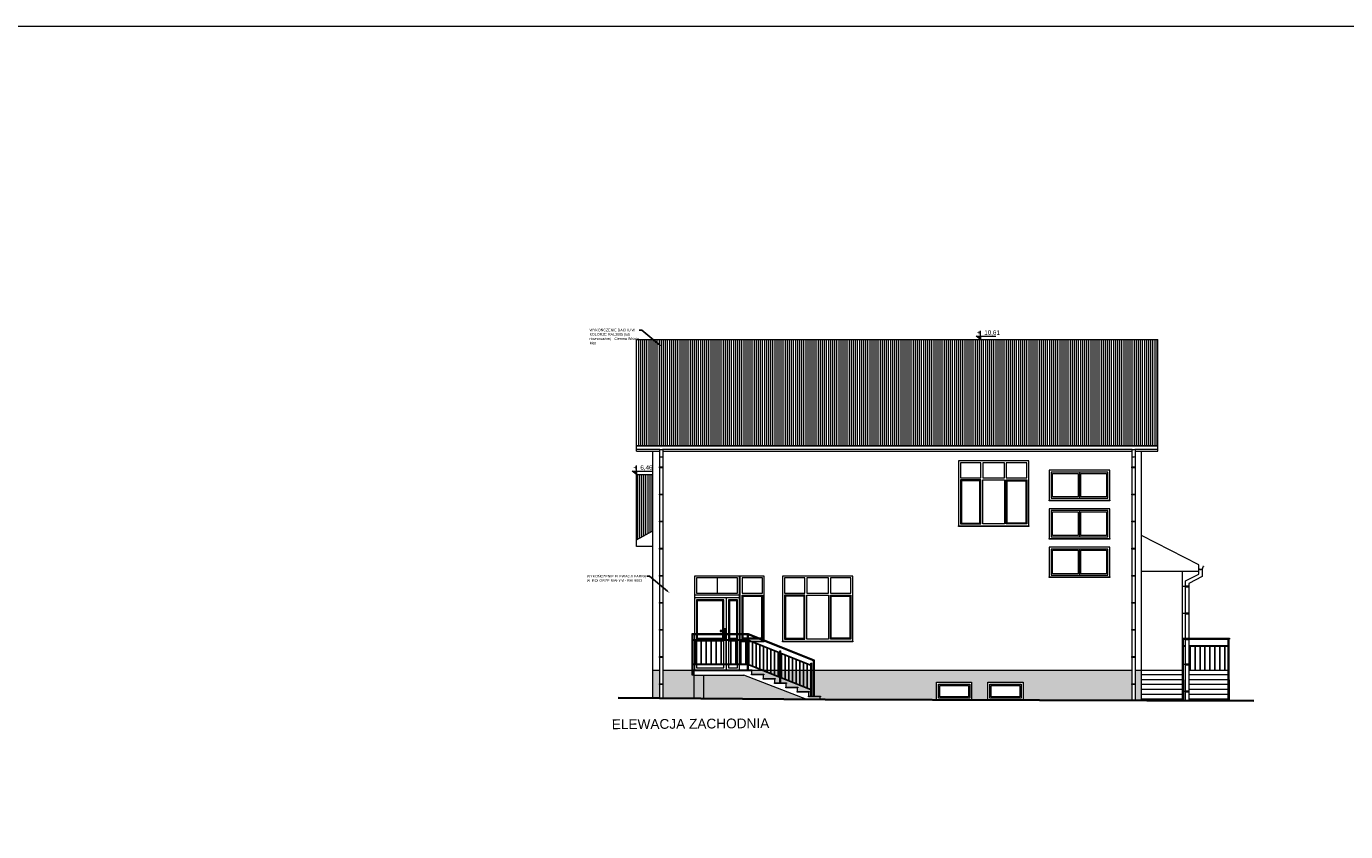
# Model space of a CAD drawing. Header units: millimetres. Extents: x 6506 to 39690, y 4581 to 25261.
# Tile 23 of 27: x 12699 to 16755, y 22785 to 25261. Entities that reach past the tile are written whole.
import ezdxf
from ezdxf import colors
from ezdxf.entities.mleader import LeaderData, LeaderLine
from ezdxf.enums import TextEntityAlignment as Align
from ezdxf.math import Vec2, Vec3

# ---------------------------------------------------------------- set-up
doc = ezdxf.new("R2010")
doc.units = ezdxf.units.MM
doc.layers.get('0').update_dxf_attribs({"color": 251, "lineweight": 5})
doc.layers.add('000_HATCH', color=251, linetype='Continuous', lineweight=5, transparency=0.5)
for name, color, linetype, lineweight in [('A_KONST_ISTNIEJĄCE', 251, 'Continuous', 5), ('A_OPISY', 251, 'Continuous', 5), ('A_RYNNY', 251, 'Continuous', 5), ('A_WIDOK', 251, 'Continuous', 5)]:
    doc.layers.add(name, color=color, linetype=linetype, lineweight=lineweight)
doc.styles.add('APLUS', font='arial.ttf', dxfattribs={"width": 0.6})
doc.styles.get("Standard").update_dxf_attribs({"font": 'arial.ttf'})

# ---------------------------------------------------------------- blocks, each defined once
blk = doc.blocks.new('*U28')
at = {"layer": 'A_WIDOK', "ltscale": 2}
for p, q in [((8.9, 0), (8.9, -73)), ((9.9, 0), (9.9, -73))]:
    blk.add_line(p, q, dxfattribs=at)
blk = doc.blocks.new('*U29')
at = {"layer": 'A_WIDOK', "color": 0, "linetype": 'ByBlock', "lineweight": -2, "transparency": 16777216, "rotation": 180}
for p in [(16219.4, 20401.2), (16234.7, 20401.2), (16250, 20401.2), (16265.3, 20401.2), (16280.6, 20401.2), (16295.9, 20401.2), (16311.2, 20401.2), (16326.5, 20401.2), (16341.8, 20401.2), (16357.1, 20401.2), (16372.4, 20401.2)]:
    blk.add_blockref('*U28', p, dxfattribs=at)
blk = doc.blocks.new('*U30')
at = {"layer": 'A_WIDOK', "ltscale": 2}
for p, q in [((0, 0), (-27.1, -67.8)), ((1.1, 0), (-26, -67.8))]:
    blk.add_line(p, q, dxfattribs=at)
blk = doc.blocks.new('*U31')
at = {"layer": 'A_WIDOK', "color": 0, "linetype": 'ByBlock', "lineweight": -2, "transparency": 16777216, "rotation": 21.81191494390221}
for p in [(11944.5, 20405.6), (11843.6, 20365.3), (11854.8, 20369.7), (11866.1, 20374.2), (11877.3, 20378.7), (11888.5, 20383.2), (11899.7, 20387.7), (11910.9, 20392.2), (11922.1, 20396.7), (11933.3, 20401.2), (11753.9, 20329.4), (11765.1, 20333.8), (11776.4, 20338.3), (11787.6, 20342.8), (11798.8, 20347.3), (11810, 20351.8), (11821.2, 20356.3), (11832.4, 20360.8)]:
    blk.add_blockref('*U30', p, dxfattribs=at)
blk = doc.blocks.new('*U5')
blk.add_hatch(color=256).paths.add_polyline_path([(0, 0.153), (-0.198, 0.153), (0, 0)])
blk.add_line((0, 0.153), (0, 0.4))
blk.add_lwpolyline([(0, 0.153), (0, 0), (-0.198, 0.153), (0.685, 0.153)])
at = {"style": 'APLUS', "width": 0.8}
blk.add_attdef('%%P_0.00', text='', height=0.2, dxfattribs=at).set_placement((-0.146, 0.153), align=Align.BOTTOM_LEFT)

msp = doc.modelspace()

# ---------------------------------------------------------------- hatches: boundary and pattern name
at = {"layer": '000_HATCH', "ltscale": 2}
h = msp.add_hatch(dxfattribs=at)
h.set_pattern_fill('ANSI31', color=256, scale=2, angle=45)
h.set_pattern_definition([(90, (-3039.768, -2375.465), (-6.35, 0), [])])
h.paths.add_polyline_path([(16177.7, 24297.8), (14574.7, 24297.8), (14574.7, 23971.8), (16177.7, 23971.8)])
h = msp.add_hatch(dxfattribs=at)
h.set_pattern_fill('ANSI31', color=256, scale=2, angle=45)
h.set_pattern_definition([(90, (-2839.768, -2375.465), (-6.35, 0), [])])
h.paths.add_polyline_path([(14624.7, 23883), (14574.7, 23883), (14574.7, 23682), (14624.7, 23709.5)])
h = msp.add_hatch(dxfattribs=at)
h.set_pattern_fill('AR-SAND', color=256, scale=0.2)
h.set_pattern_definition([(37.5, (-3039.768, -2075.465), (-0.3200063, 9.7882647), [0, -7.7216, 0, -8.636, 0, -8.255]), (7.5, (-3039.768, -2075.465), (8.9904657, 14.336502), [0, -4.1656, 0, -6.9596, 0, -2.667]), (327.5, (-3046.016, -2075.465), (15.8198474, 0.0287437), [0, -2.54, 0, -9.144, 0, -11.938]), (317.5, (-3046.016, -2075.465), (15.271129, 4.4585865), [0, -1.27, 0, -5.9944, 0, -6.858])])
h.paths.add_polyline_path([(16127.7, 23282), (16107.5, 23282), (16107.5, 23188.1), (16127.7, 23188)])
h.paths.add_polyline_path([(16097.5, 23282), (15121.7, 23282), (15121.7, 23202), (15140.7, 23202), (15140.7, 23200), (15138.7, 23200), (15138.7, 23191.1), (15154.7, 23191), (15497.1, 23190), (15497.1, 23244.3), (15605.1, 23244.3), (15605.1, 23189.6), (15655.1, 23189.5), (15655.1, 23244.3), (15763.1, 23244.3), (15763.1, 23189.1), (16097.5, 23188.1)])
h.paths.add_polyline_path([(14904.8, 23266), (14780.7, 23266), (14780.7, 23194.4), (15097.9, 23191.5)])
h.paths.add_polyline_path([(14780.7, 23266), (14750.7, 23266), (14750.7, 23194.7), (14780.7, 23194.4)])
h.paths.add_polyline_path([(14750.7, 23266), (14750.7, 23281), (14749.2, 23281), (14749.2, 23266), (14746.2, 23266), (14746.2, 23282), (14655.7, 23282), (14655.7, 23195.5), (14750.7, 23194.7)])
h.paths.add_polyline_path([(14645.7, 23282), (14624.7, 23282), (14624.7, 23195.8), (14645.7, 23195.6)])
h.paths.add_polyline_path([(14958.6, 23282), (14930.7, 23282), (14930.7, 23281), (14928.7, 23281), (14928.7, 23269.5), (14965.7, 23269.5), (14965.7, 23267.5), (14963.7, 23267.5), (14963.7, 23256), (15000.7, 23256), (15000.7, 23254), (14998.7, 23254), (14998.7, 23242.5), (15015.7, 23242.5), (15015.7, 23259.2)])
h.paths.add_polyline_path([(15018.7, 23258), (15018.7, 23242.5), (15035.7, 23242.5), (15035.7, 23240.5), (15033.7, 23240.5), (15033.7, 23229), (15070.7, 23229), (15070.7, 23227), (15068.7, 23227), (15068.7, 23215.5), (15105.7, 23215.5), (15105.7, 23213.5), (15103.7, 23213.5), (15103.7, 23202), (15110.7, 23202), (15110.7, 23221.1)])
h.paths.add_polyline_path([(15118.7, 23282), (15113.7, 23282), (15113.7, 23202), (15118.7, 23202)])
h.paths.add_polyline_path([(15110.7, 23282), (15018.7, 23282), (15018.7, 23260), (15110.7, 23223.1)])
h.paths.add_polyline_path([(15015.7, 23282), (14963.6, 23282), (15015.7, 23261.2)], flags=17)

# ---------------------------------------------------------------- linework, layer by layer
at = {"layer": 'A_KONST_ISTNIEJĄCE', "ltscale": 2}
msp.add_lwpolyline([(6506.4, 11214.7), (39689.6, 11214.7), (39689.6, 25260.9), (6506.4, 25260.9)], close=True, dxfattribs=at)
at = {"layer": 'A_RYNNY'}
for p, q in [((14574.7, 23970.8), (16177.7, 23970.8)), ((14574.7, 23960.8), (14645.7, 23960.8)), ((14645.7, 23960.8), (14645.7, 23195.6)), ((14655.7, 23960.8), (14655.7, 23195.5)), ((14655.7, 23960.8), (16097.5, 23960.8)), ((16097.5, 23960.8), (16097.5, 23187.9)), ((16107.5, 23960.8), (16107.5, 23187.9)), ((16107.5, 23960.8), (16177.7, 23960.8)), ((16262.7, 23539), (16253.7, 23539)), ((16262.7, 23455.7), (16253.7, 23455.7)), ((16262.7, 23377.4), (16253.7, 23377.4)), ((16262.7, 23299.1), (16253.7, 23299.1)), ((16262.7, 23215.8), (16253.7, 23215.8))]:
    msp.add_line(p, q, dxfattribs=at)
for points in [[(14645.7, 23906.2), (14655.7, 23906.2), (14655.7, 23903.9), (14645.7, 23903.9)], [(16097.5, 23906.2), (16107.5, 23906.2), (16107.5, 23903.9), (16097.5, 23903.9)], [(14645.7, 23822.9), (14655.7, 23822.9), (14655.7, 23820.6), (14645.7, 23820.6)], [(16097.5, 23822.9), (16107.5, 23822.9), (16107.5, 23820.6), (16097.5, 23820.6)], [(14645.7, 23739.6), (14655.7, 23739.6), (14655.7, 23737.3), (14645.7, 23737.3)], [(16097.5, 23739.6), (16107.5, 23739.6), (16107.5, 23737.3), (16097.5, 23737.3)], [(14645.7, 23656.3), (14655.7, 23656.3), (14655.7, 23654), (14645.7, 23654)], [(16097.5, 23656.3), (16107.5, 23656.3), (16107.5, 23654), (16097.5, 23654)], [(14645.7, 23573), (14655.7, 23573), (14655.7, 23570.7), (14645.7, 23570.7)], [(16097.5, 23573), (16107.5, 23573), (16107.5, 23570.7), (16097.5, 23570.7)], [(16272.7, 23540.1), (16262.7, 23540.1), (16262.7, 23537.8), (16272.7, 23537.8)], [(14645.7, 23489.7), (14655.7, 23489.7), (14655.7, 23487.4), (14645.7, 23487.4)], [(16097.5, 23489.7), (16107.5, 23489.7), (16107.5, 23487.4), (16097.5, 23487.4)], [(16272.7, 23456.8), (16262.7, 23456.8), (16262.7, 23454.5), (16272.7, 23454.5)], [(14645.7, 23406.4), (14655.7, 23406.4), (14655.7, 23404.1), (14645.7, 23404.1)], [(16097.5, 23406.4), (16107.5, 23406.4), (16107.5, 23404.1), (16097.5, 23404.1)], [(16272.7, 23378.6), (16262.7, 23378.6), (16262.7, 23376.3), (16272.7, 23376.3)], [(14645.7, 23323.1), (14655.7, 23323.1), (14655.7, 23320.8), (14645.7, 23320.8)], [(16097.5, 23323.1), (16107.5, 23323.1), (16107.5, 23320.8), (16097.5, 23320.8)], [(16272.7, 23300.3), (16262.7, 23300.3), (16262.7, 23298), (16272.7, 23298)], [(14645.7, 23239.8), (14655.7, 23239.8), (14655.7, 23237.5), (14645.7, 23237.5)], [(16097.5, 23239.8), (16107.5, 23239.8), (16107.5, 23237.5), (16097.5, 23237.5)], [(16272.7, 23217), (16262.7, 23217), (16262.7, 23214.7), (16272.7, 23214.7)]]:
    msp.add_lwpolyline(points, close=True, dxfattribs=at)
for points in [[(16262.7, 23187.4), (16262.7, 23555.7), (16304, 23576.9), (16304, 23593.1)], [(16314, 23593.1), (16314, 23569.3), (16272.7, 23548.2), (16272.7, 23187.3)], [(16303.7, 23593.3), (16305.2, 23592), (16307, 23591.2), (16309, 23590.9), (16310.9, 23591.2), (16312.7, 23592), (16314.3, 23593.3), (16315.5, 23595), (16316.2, 23596.9), (16316.5, 23599), (16317.2, 23599.3), (16317.4, 23599.4), (16317.5, 23599.6), (16317.6, 23599.8), (16317.6, 23600.1), (16317.6, 23600.3), (16317.4, 23600.5), (16317.2, 23600.7), (16317, 23600.7), (16316.7, 23600.6), (16316.5, 23600.5), (16316.4, 23600.3), (16316.3, 23600), (16316.4, 23600), (16316.4, 23600.3), (16316.6, 23600.5), (16316.7, 23600.6), (16317, 23600.6), (16317.2, 23600.6), (16317.4, 23600.5), (16317.5, 23600.3), (16317.6, 23600.1), (16317.6, 23599.9), (16317.5, 23599.6), (16317.4, 23599.4), (16317.2, 23599.3), (16316.4, 23599.1), (16316.2, 23596.9), (16315.4, 23595), (16314.2, 23593.3), (16312.7, 23592), (16310.9, 23591.2), (16309, 23590.9), (16307, 23591.2), (16305.2, 23592), (16303.7, 23593.3)]]:
    msp.add_lwpolyline(points, dxfattribs=at)
for centre in [(14650.7, 23969.9), (14650.7, 23947.5), (16102.5, 23969.9), (16102.5, 23947.5)]:
    msp.add_arc(centre, 10.4, 241.1455, 298.8545, dxfattribs=at)
at = {"layer": 'A_WIDOK', "ltscale": 2}
for p, q in [((14574.7, 24297.8), (16177.7, 24297.8)), ((14574.7, 23955), (14574.7, 24297.8)), ((16177.7, 23955), (16177.7, 24297.8)), ((14574.7, 23971.8), (16177.7, 23971.8)), ((14574.7, 23955), (14645.7, 23955)), ((14624.7, 23195.8), (14624.7, 23955)), ((14655.7, 23955), (16097.5, 23955)), ((16107.5, 23955), (16177.7, 23955)), ((16127.7, 23187), (16127.7, 23955)), ((14574.7, 23682), (14574.7, 23883)), ((14574.7, 23883), (14624.7, 23883)), ((15936.7, 23890), (15936.7, 23810)), ((15936.7, 23772), (15936.7, 23692)), ((14574.7, 23682), (14624.7, 23709.5)), ((16303.7, 23605.7), (16127.7, 23695.2)), ((14574.7, 23662), (14574.7, 23682)), ((14624.7, 23662), (14574.7, 23662)), ((15936.7, 23654), (15936.7, 23574)), ((14891.7, 23283), (14891.7, 23571)), ((14893.7, 23371), (14893.7, 23571)), ((16127.7, 23585.7), (16253.7, 23585.7)), ((16253.7, 23187), (16253.7, 23585.7)), ((16253.7, 23585.7), (16303.7, 23585.7)), ((16303.7, 23585.7), (16303.7, 23605.7)), ((14822.2, 23565), (14822.2, 23518.5)), ((14891.7, 23512.5), (14752.7, 23512.5)), ((14752.7, 23512.5), (14752.7, 23497.5)), ((14752.7, 23505), (14891.7, 23505)), ((14851.7, 23283), (14851.7, 23505)), ((14918.7, 23393), (14744.7, 23393)), ((14744.7, 23393), (14744.7, 23390)), ((14918.1, 23390), (14744.7, 23390)), ((14746.2, 23266), (14746.2, 23390)), ((14749.2, 23390), (14746.2, 23390)), ((14749.2, 23266), (14749.2, 23390)), ((14915.7, 23375), (14749.2, 23375)), ((14915.7, 23373), (14749.2, 23373)), ((14915.7, 23283), (14915.7, 23390)), ((15118.7, 23310), (14918.1, 23390)), ((15121.7, 23312), (14918.7, 23393)), ((14918.7, 23283), (14918.7, 23389.8)), ((14918.7, 23375), (15015.7, 23336.2)), ((14918.7, 23373), (15110.7, 23296.1)), ((16253.7, 23380), (16262.7, 23380)), ((16253.7, 23377), (16262.7, 23377)), ((16253.7, 23270), (16253.7, 23377)), ((16253.7, 23377), (16256.7, 23377)), ((16256.7, 23252), (16256.7, 23377)), ((16258.2, 23380), (16258.2, 23377)), ((16272.7, 23380), (16398.2, 23380)), ((16272.7, 23377), (16398.2, 23377)), ((16393.7, 23270), (16393.7, 23377)), ((16393.7, 23377), (16396.7, 23377)), ((16396.7, 23252), (16396.7, 23377)), ((16398.2, 23380), (16398.2, 23377)), ((15015.7, 23242.5), (15015.7, 23341.2)), ((15015.7, 23341.2), (15018.7, 23341.2)), ((15018.7, 23242.5), (15018.7, 23341.2)), ((15018.7, 23335), (15110.7, 23298.1)), ((16253.7, 23357), (16262.7, 23357)), ((16253.7, 23355), (16262.7, 23355)), ((16272.7, 23357), (16393.7, 23357)), ((16272.7, 23355), (16393.7, 23355)), ((16276.7, 23282), (16276.7, 23355)), ((16277.7, 23282), (16277.7, 23355)), ((16292, 23282), (16292, 23355)), ((16293, 23282), (16293, 23355)), ((16307.3, 23282), (16307.3, 23355)), ((16308.3, 23282), (16308.3, 23355)), ((16322.6, 23282), (16322.6, 23355)), ((16323.6, 23282), (16323.6, 23355)), ((16337.9, 23282), (16337.9, 23355)), ((16338.9, 23282), (16338.9, 23355)), ((16353.2, 23282), (16353.2, 23355)), ((16354.2, 23282), (16354.2, 23355)), ((16368.5, 23282), (16368.5, 23355)), ((16369.5, 23282), (16369.5, 23355)), ((16383.8, 23282), (16383.8, 23355)), ((16384.8, 23282), (16384.8, 23355)), ((14748.7, 23283), (14930.7, 23283)), ((14748.7, 23283), (14748.7, 23281)), ((14915.7, 23300), (14749.2, 23300)), ((14915.7, 23298), (14749.2, 23298)), ((14915.7, 23300), (14918.7, 23300)), ((14918.7, 23300), (15015.7, 23261.2)), ((14918.7, 23298), (15015.7, 23259.2)), ((14930.7, 23283), (14930.7, 23281)), ((15110.7, 23202), (15110.7, 23303.1)), ((15110.7, 23303.1), (15113.7, 23303.1)), ((15113.7, 23202), (15113.7, 23303.1)), ((15118.7, 23202), (15118.7, 23310)), ((15121.7, 23202), (15121.7, 23312)), ((16253.7, 23285.2), (16256.7, 23285.2)), ((16393.7, 23285.2), (16396.7, 23285.2)), ((14624.7, 23282), (14645.7, 23282)), ((14655.7, 23282), (14748.7, 23282)), ((14749.2, 23266), (14746.2, 23266)), ((14748.7, 23281), (14750.7, 23281)), ((14750.7, 23281), (14750.7, 23266)), ((14750.7, 23281), (14930.7, 23281)), ((14750.7, 23266), (14750.7, 23194.7)), ((14750.7, 23266), (14904.8, 23266)), ((14780.7, 23266), (14780.7, 23194.4)), ((15097.9, 23191.5), (14904.8, 23266)), ((14928.7, 23281), (14928.7, 23267.5)), ((14930.7, 23282), (16097.5, 23282)), ((14963.7, 23267.5), (14963.7, 23256)), ((14998.7, 23254), (14998.7, 23242.5)), ((15018.7, 23260), (15110.7, 23223.1)), ((15018.7, 23258), (15110.7, 23221.1)), ((16107.5, 23282), (16253.7, 23282)), ((16253.7, 23267), (16127.7, 23267)), ((16253.7, 23252), (16127.7, 23252)), ((16253.7, 23187), (16253.7, 23282)), ((16256.7, 23252), (16256.7, 23187.2)), ((16272.7, 23282), (16393.7, 23282)), ((16393.7, 23267), (16272.7, 23267)), ((16393.7, 23252), (16272.7, 23252)), ((16393.7, 23187), (16393.7, 23282)), ((16396.7, 23252), (16396.7, 23187.2)), ((15033.7, 23240.5), (15033.7, 23229)), ((15068.7, 23227), (15068.7, 23215.5)), ((15103.7, 23213.5), (15103.7, 23202)), ((16253.7, 23237), (16127.7, 23237)), ((16253.7, 23222), (16127.7, 23222)), ((16253.7, 23207), (16127.7, 23207)), ((16393.7, 23237), (16272.7, 23237)), ((16393.7, 23222), (16272.7, 23222)), ((16393.7, 23207), (16272.7, 23207)), ((15138.7, 23200), (15138.7, 23191.1)), ((16253.7, 23192), (16127.7, 23192)), ((16393.7, 23192), (16272.7, 23192))]:
    msp.add_line(p, q, dxfattribs=at)
for points in [[(15780.7, 23925), (15564.7, 23925), (15564.7, 23725), (15780.7, 23725)], [(15633.7, 23919), (15570.7, 23919), (15570.7, 23872.5), (15633.7, 23872.5)], [(15705.7, 23919), (15639.7, 23919), (15639.7, 23872.5), (15705.7, 23872.5)], [(15774.7, 23919), (15711.7, 23919), (15711.7, 23872.5), (15774.7, 23872.5)], [(15843.7, 23804), (16029.7, 23804), (16029.7, 23896), (15843.7, 23896)], [(15633.7, 23866.5), (15570.7, 23866.5), (15570.7, 23731), (15633.7, 23731)], [(15630.7, 23863.5), (15573.7, 23863.5), (15573.7, 23734), (15630.7, 23734)], [(15639.7, 23866.5), (15705.7, 23866.5), (15705.7, 23731), (15639.7, 23731)], [(15711.7, 23866.5), (15774.7, 23866.5), (15774.7, 23731), (15711.7, 23731)], [(15714.7, 23863.5), (15771.7, 23863.5), (15771.7, 23734), (15714.7, 23734)], [(15849.7, 23810), (16023.7, 23810), (16023.7, 23890), (15849.7, 23890)], [(15853.7, 23886), (15932.7, 23886), (15932.7, 23814), (15853.7, 23814)], [(15940.7, 23886), (16019.7, 23886), (16019.7, 23814), (15940.7, 23814)], [(16029.7, 23802), (15843.7, 23802), (15843.7, 23804), (16029.7, 23804)], [(15843.7, 23686), (16029.7, 23686), (16029.7, 23778), (15843.7, 23778)], [(15849.7, 23692), (16023.7, 23692), (16023.7, 23772), (15849.7, 23772)], [(15853.7, 23768), (15932.7, 23768), (15932.7, 23696), (15853.7, 23696)], [(15940.7, 23768), (16019.7, 23768), (16019.7, 23696), (15940.7, 23696)], [(15564.7, 23725), (15780.7, 23725), (15780.7, 23723), (15564.7, 23723)], [(16029.7, 23684), (15843.7, 23684), (15843.7, 23686), (16029.7, 23686)], [(15843.7, 23568), (16029.7, 23568), (16029.7, 23660), (15843.7, 23660)], [(15849.7, 23574), (16023.7, 23574), (16023.7, 23654), (15849.7, 23654)], [(15853.7, 23650), (15932.7, 23650), (15932.7, 23578), (15853.7, 23578)], [(15940.7, 23650), (16019.7, 23650), (16019.7, 23578), (15940.7, 23578)], [(15239.7, 23571), (15023.7, 23571), (15023.7, 23371), (15239.7, 23371)], [(16029.7, 23566), (15843.7, 23566), (15843.7, 23568), (16029.7, 23568)], [(14885.7, 23565), (14758.7, 23565), (14758.7, 23518.5), (14885.7, 23518.5)], [(14961.7, 23565), (14899.7, 23565), (14899.7, 23518.5), (14961.7, 23518.5)], [(15092.7, 23565), (15029.7, 23565), (15029.7, 23518.5), (15092.7, 23518.5)], [(15164.7, 23565), (15098.7, 23565), (15098.7, 23518.5), (15164.7, 23518.5)], [(15233.7, 23565), (15170.7, 23565), (15170.7, 23518.5), (15233.7, 23518.5)], [(14885.7, 23497.5), (14857.7, 23497.5), (14857.7, 23377), (14885.7, 23377)], [(14882.7, 23494.5), (14860.7, 23494.5), (14860.7, 23380), (14882.7, 23380)], [(14899.7, 23512.5), (14961.7, 23512.5), (14961.7, 23377), (14899.7, 23377)], [(14902.7, 23509.5), (14958.7, 23509.5), (14958.7, 23380), (14902.7, 23380)], [(15092.7, 23512.5), (15029.7, 23512.5), (15029.7, 23377), (15092.7, 23377)], [(15089.7, 23509.5), (15032.7, 23509.5), (15032.7, 23380), (15089.7, 23380)], [(15098.7, 23512.5), (15164.7, 23512.5), (15164.7, 23377), (15098.7, 23377)], [(15170.7, 23512.5), (15233.7, 23512.5), (15233.7, 23377), (15170.7, 23377)], [(15173.7, 23509.5), (15230.7, 23509.5), (15230.7, 23380), (15173.7, 23380)], [(14842.7, 23371), (14758.7, 23371), (14758.7, 23289), (14842.7, 23289)], [(14847.8, 23403.6), (14832.3, 23403.6), (14832.3, 23400.3), (14847.8, 23400.3)], [(14885.7, 23371), (14857.7, 23371), (14857.7, 23289), (14885.7, 23289)], [(14891.7, 23371), (14967.7, 23371), (14967.7, 23369), (14891.7, 23369)], [(15023.7, 23371), (15239.7, 23371), (15239.7, 23369), (15023.7, 23369)], [(14965.7, 23267.5), (14928.7, 23267.5), (14928.7, 23269.5), (14965.7, 23269.5)], [(15000.7, 23254), (14963.7, 23254), (14963.7, 23256), (15000.7, 23256)], [(15035.7, 23240.5), (14998.7, 23240.5), (14998.7, 23242.5), (15035.7, 23242.5)], [(15605.1, 23189.3), (15497.1, 23189.3), (15497.1, 23244.3), (15605.1, 23244.3)], [(15763.1, 23189.3), (15655.1, 23189.3), (15655.1, 23244.3), (15763.1, 23244.3)], [(15070.7, 23227), (15033.7, 23227), (15033.7, 23229), (15070.7, 23229)], [(15105.7, 23213.5), (15068.7, 23213.5), (15068.7, 23215.5), (15105.7, 23215.5)], [(15140.7, 23200), (15103.7, 23200), (15103.7, 23202), (15140.7, 23202)], [(15599.1, 23195.3), (15503.1, 23195.3), (15503.1, 23238.3), (15599.1, 23238.3)], [(15595.1, 23199.3), (15507.1, 23199.3), (15507.1, 23234.3), (15595.1, 23234.3)], [(15757.1, 23195.3), (15661.1, 23195.3), (15661.1, 23238.3), (15757.1, 23238.3)], [(15753.1, 23199.3), (15665.1, 23199.3), (15665.1, 23234.3), (15753.1, 23234.3)]]:
    msp.add_lwpolyline(points, close=True, dxfattribs=at)
for points in [[(14967.7, 23369), (14967.7, 23571), (14752.7, 23571), (14752.7, 23283), (14891.7, 23283)], [(14842.7, 23403.6), (14842.7, 23497.5), (14758.7, 23497.5), (14758.7, 23377), (14842.7, 23377), (14842.7, 23400.3)], [(14839.7, 23403.6), (14839.7, 23494.5), (14761.7, 23494.5), (14761.7, 23380), (14839.7, 23380), (14839.7, 23400.3)], [(14845.2, 23400.3), (14845.2, 23378.8), (14849.2, 23378.8), (14849.2, 23408.4), (14845.2, 23408.4), (14845.2, 23403.6)]]:
    msp.add_lwpolyline(points, dxfattribs=at)
at = {"layer": 'A_WIDOK', "lineweight": 35, "ltscale": 2}
msp.add_lwpolyline([(14517.9, 23196.8), (15154.7, 23191), (16472.9, 23187)], dxfattribs=at)

# ---------------------------------------------------------------- block references
at = {"layer": 'A_OPISY', "transparency": 33554687, "xscale": 68.67492864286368, "yscale": 68.67492864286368, "zscale": 68.67492864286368, "rotation": 1.435389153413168e-05}
for p, values in [((15632.2, 24297.8), {'%%P_0.00': '+  10,61'}), ((14574.7, 23883), {'%%P_0.00': '+  6,46'})]:
    msp.add_blockref('*U5', p, dxfattribs=at).add_auto_attribs(values)
at = {"layer": 'A_WIDOK', "extrusion": (0, 0, -1), "zscale": -1}
msp.add_blockref('*U29', (-31121.6, 2898.8), dxfattribs=at)
at = {"layer": 'A_WIDOK', "xscale": -1}
msp.add_blockref('*U31', (26864.6, 2966.8), dxfattribs=at)

# ---------------------------------------------------------------- texts
at = {"layer": 'A_WIDOK', "ltscale": 2, "insert": (14740.7, 23116.6), "char_height": 30, "attachment_point": 5, "rotation": 0.4248}
msp.add_mtext_dynamic_manual_height_columns('ELEWACJA ZACHODNIA', width=1028.128, gutter_width=12.5, heights=[0], dxfattribs=at)

# ---------------------------------------------------------------- leaders
at = {"layer": 'A_OPISY', "transparency": 33554687}
ml = msp.add_multileader_mtext('Standard', dxfattribs=at)
ml.set_content('WYKOŃCZENIE DACHU W KOLORZE RAL3005 (lub równoważne) - Ciemna Wiśnia Mat', color=256)
ml.set_leader_properties()
ml.build(insert=Vec2(0, 0))
ml.multileader.update_dxf_attribs({"arrow_head_size": 8})
ctx = ml.context
ctx.base_point, ctx.char_height, ctx.arrow_head_size, ctx.plane_origin = Vec3(14428.4, 24327.3), 8, 8, Vec3(14481.7, 24291.1)
notes = []
notes.append((ctx, [(0, (1, 1, 0), (14590.8, 24327.3), (-1, 0), 8, [(0, [(14653, 24275.8)], 0, [])])]))
ctx.mtext.insert, ctx.mtext.width, ctx.mtext.defined_height, ctx.mtext.flow_direction = Vec3(14430.4, 24331.3), 160.538, 56.5, 5
ml = msp.add_multileader_mtext('Standard', dxfattribs=at)
ml.set_content('WYKOŃCZENIE ELEWACJI FARBĄ W  KOLORZE BIAŁYM - RAL9003', color=256)
ml.set_leader_properties()
ml.build(insert=Vec2(0, 0))
ml.multileader.update_dxf_attribs({"arrow_head_size": 8})
ctx = ml.context
ctx.base_point, ctx.char_height, ctx.arrow_head_size, ctx.plane_origin = Vec3(14419.7, 23570.4), 8, 8, Vec3(14505.1, 23534.2)
notes.append((ctx, [(0, (1, 1, 0), (14614.2, 23570.4), (-1, 0), 8, [(0, [(14676.5, 23518.9)], 0, [])])]))
ctx.mtext.insert, ctx.mtext.width, ctx.mtext.defined_height, ctx.mtext.flow_direction = Vec3(14421.7, 23574.5), 189.585, 56.5, 5
for ctx, leaders in notes:
    for number, flags, end, landing, length, lines in leaders:
        leader = LeaderData()
        leader.index, (leader.has_last_leader_line, leader.has_dogleg_vector, leader.attachment_direction) = number, flags
        leader.last_leader_point, leader.dogleg_vector, leader.dogleg_length = Vec3(end), Vec3(landing), length
        for number, points, colour, breaks in lines:
            line = LeaderLine()
            line.index, line.vertices, line.color, line.breaks = number, Vec3.list(points), colors.encode_raw_color(colour), breaks
            leader.lines.append(line)
        ctx.leaders.append(leader)

doc.saveas('drawing.dxf')
